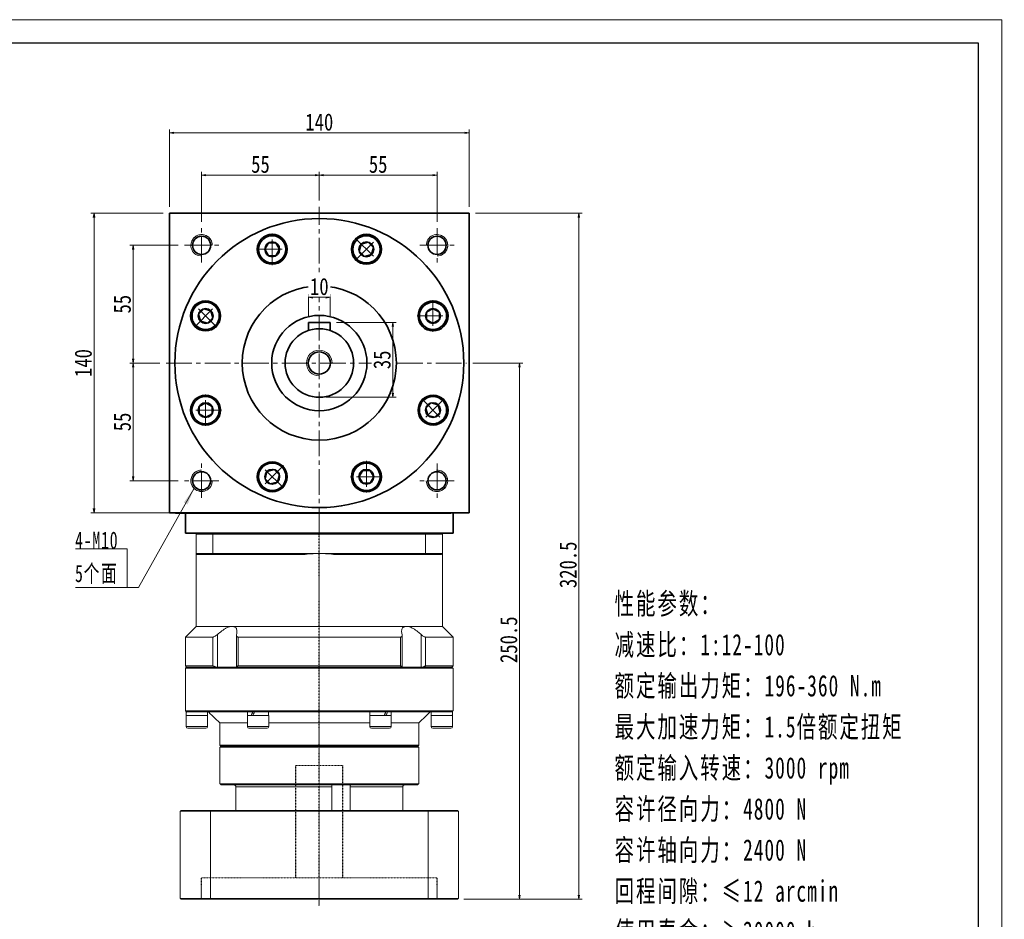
# Model space of a CAD drawing. Header units: millimetres. Extents: x 11 to 931, y 0 to 647.
# Tile 5 of 5: x 471 to 931, y 227 to 647. Entities that reach past the tile are written whole.
import ezdxf

# ---------------------------------------------------------------- set-up
doc = ezdxf.new("R2010")
doc.units = ezdxf.units.MM
doc.set_wipeout_variables(frame=1)
doc.linetypes.add('DASHED', pattern=[0.2, 0.1, -0.1])
doc.linetypes.add('点画线', pattern=[18, 12, -2, 2, -2])
for name, color, linetype, lineweight in [('EB0', 7, 'Continuous', 35), ('中心线层', 1, '点画线', 18), ('图框_外框线', 7, 'Continuous', 18), ('尺寸线层', 3, 'Continuous', 18), ('粗实线', 7, 'Continuous', 40), ('粗实线层', 7, 'Continuous', 35)]:
    doc.layers.add(name, color=color, linetype=linetype, lineweight=lineweight)
doc.styles.add('宋体', font='SimSun.ttf', dxfattribs={"width": 0.8})
doc.styles.add('标准', font='SimSun.ttf', dxfattribs={"width": 0.667})
doc.dimstyles.new('A水平标注$0', dxfattribs={"dimtxt": 3.5, "dimasz": 2, "dimexe": 1.5, "dimexo": 3, "dimgap": 1.1, "dimtad": 1, "dimtoh": 1, "dimdec": 4, "dimdsep": 46, "dimtxsty": '宋体', "dimblk": 'OPEN', "dimcen": 3, "dimclrd": 3, "dimclre": 3, "dimclrt": 6, "dimadec": 0, "dimazin": 0, "dimtm": 1e-09, "dimtfac": 1, "dimtdec": 4, "dimtix": 1, "dimtmove": 0, "dimatfit": 3, "dimldrblk": 'OPEN', "dimfxl": 0, "dimlwd": 13, "dimlwe": 13, "dimarcsym": 0})

# ---------------------------------------------------------------- blocks, each defined once
blk = doc.blocks.new('*X5')
at = {"layer": '尺寸线层', "linetype": 'Continuous'}
blk.add_hatch(color=0, dxfattribs=at).paths.add_polyline_path([(31.37, 46.34), (28.29, 38.78), (26.53, 39.77)], flags=0)
at = {"layer": '尺寸线层', "color": 0, "linetype": 'Continuous'}
blk.add_line((31.37, 46.34), (5.4, 0), dxfattribs=at)
at = {"layer": '尺寸线层', "color": 0}
for p, q in [((0, 18.1), (-24.14, 18.1)), ((0, 0), (0, 18.1)), ((0, 0), (-24.14, 0)), ((5.4, 0), (0, 0))]:
    blk.add_line(p, q, dxfattribs=at)
at = {"layer": '尺寸线层', "color": 0, "insert": (-4.05, 1.62), "char_height": 8.1, "width": 40.1721, "attachment_point": 9, "line_spacing_factor": 1.15057, "style": '标准'}
blk.add_mtext('\\T1.1;4-M10\\P5个面', dxfattribs=at)
blk = doc.blocks.new('_Open')
at = {"color": 0, "linetype": 'ByBlock', "lineweight": -2}
for p, q in [((-1, 0.17), (0, 0)), ((-1, -0.17), (0, 0)), ((0, 0), (-1, 0))]:
    blk.add_line(p, q, dxfattribs=at)
blk = doc.blocks.new('*D25')
at = {"layer": 'Defpoints', "color": 0, "transparency": 16777216}
for p in [(680.68, 594.05), (540.68, 556.52), (680.68, 556.52)]:
    blk.add_point(p, dxfattribs=at)
at = {"layer": '尺寸线层', "color": 3, "lineweight": 13, "transparency": 16777216}
for p, q in [((540.68, 559.52), (540.68, 595.55)), ((542.68, 594.05), (678.68, 594.05)), ((680.68, 559.52), (680.68, 595.55))]:
    blk.add_line(p, q, dxfattribs=at)
at = {"layer": '尺寸线层', "color": 3, "lineweight": 13, "transparency": 16777216, "xscale": 2, "yscale": 2, "zscale": 2, "rotation": 180}
blk.add_blockref('_Open', (540.68, 594.05), dxfattribs=at)
at = {"layer": '尺寸线层', "color": 3, "lineweight": 13, "transparency": 16777216, "xscale": 2, "yscale": 2, "zscale": 2}
blk.add_blockref('_Open', (680.68, 594.05), dxfattribs=at)
at = {"layer": '尺寸线层', "color": 6, "transparency": 16777216, "insert": (610.68, 599.05), "char_height": 8, "attachment_point": 5, "style": '宋体', "bg_fill": 3, "box_fill_scale": 1.1, "bg_fill_color": 256, "bg_fill_true_color": 13158600, "bg_fill_transparency": 0}
blk.add_mtext('140', dxfattribs=at)
blk = doc.blocks.new('*D26')
at = {"layer": 'Defpoints', "color": 0, "transparency": 16777216}
for p in [(555.68, 574.32), (610.68, 559.52), (555.68, 549.52)]:
    blk.add_point(p, dxfattribs=at)
at = {"layer": '尺寸线层', "color": 3, "lineweight": 13, "transparency": 16777216}
for p, q in [((555.68, 552.52), (555.68, 575.82)), ((610.68, 562.52), (610.68, 575.82)), ((608.68, 574.32), (557.68, 574.32))]:
    blk.add_line(p, q, dxfattribs=at)
at = {"layer": '尺寸线层', "color": 3, "lineweight": 13, "transparency": 16777216, "xscale": 2, "yscale": 2, "zscale": 2, "rotation": 180}
blk.add_blockref('_Open', (555.68, 574.32), dxfattribs=at)
at = {"layer": '尺寸线层', "color": 3, "lineweight": 13, "transparency": 16777216, "xscale": 2, "yscale": 2, "zscale": 2}
blk.add_blockref('_Open', (610.68, 574.32), dxfattribs=at)
at = {"layer": '尺寸线层', "color": 6, "transparency": 16777216, "insert": (583.18, 579.32), "char_height": 8, "attachment_point": 5, "style": '宋体', "bg_fill": 3, "box_fill_scale": 1.1, "bg_fill_color": 256, "bg_fill_true_color": 13158600, "bg_fill_transparency": 0}
blk.add_mtext('55', dxfattribs=at)
blk = doc.blocks.new('*D27')
at = {"layer": 'Defpoints', "color": 0, "transparency": 16777216}
for p in [(665.68, 574.32), (610.68, 559.52), (665.68, 549.52)]:
    blk.add_point(p, dxfattribs=at)
at = {"layer": '尺寸线层', "color": 3, "lineweight": 13, "transparency": 16777216}
for p, q in [((610.68, 562.52), (610.68, 575.82)), ((665.68, 552.52), (665.68, 575.82)), ((612.68, 574.32), (663.68, 574.32))]:
    blk.add_line(p, q, dxfattribs=at)
at = {"layer": '尺寸线层', "color": 3, "lineweight": 13, "transparency": 16777216, "xscale": 2, "yscale": 2, "zscale": 2, "rotation": 180}
blk.add_blockref('_Open', (610.68, 574.32), dxfattribs=at)
at = {"layer": '尺寸线层', "color": 3, "lineweight": 13, "transparency": 16777216, "xscale": 2, "yscale": 2, "zscale": 2}
blk.add_blockref('_Open', (665.68, 574.32), dxfattribs=at)
at = {"layer": '尺寸线层', "color": 6, "transparency": 16777216, "insert": (638.18, 579.32), "char_height": 8, "attachment_point": 5, "style": '宋体', "bg_fill": 3, "box_fill_scale": 1.1, "bg_fill_color": 256, "bg_fill_true_color": 13158600, "bg_fill_transparency": 0}
blk.add_mtext('55', dxfattribs=at)
blk = doc.blocks.new('*D28')
at = {"layer": 'Defpoints', "color": 0, "transparency": 16777216}
for p in [(523.65, 541.52), (547.68, 541.52), (539.11, 486.52)]:
    blk.add_point(p, dxfattribs=at)
at = {"layer": '尺寸线层', "color": 3, "lineweight": 13, "transparency": 16777216}
for p, q in [((544.68, 541.52), (522.15, 541.52)), ((523.65, 488.52), (523.65, 539.52)), ((536.11, 486.52), (522.15, 486.52))]:
    blk.add_line(p, q, dxfattribs=at)
at = {"layer": '尺寸线层', "color": 3, "lineweight": 13, "transparency": 16777216, "xscale": 2, "yscale": 2, "zscale": 2}
for p, rotation in [((523.65, 541.52), 90), ((523.65, 486.52), 270)]:
    blk.add_blockref('_Open', p, dxfattribs=dict(at, rotation=rotation))
at = {"layer": '尺寸线层', "color": 6, "transparency": 16777216, "insert": (518.65, 514.02), "char_height": 8, "attachment_point": 5, "rotation": 90, "style": '宋体', "bg_fill": 3, "box_fill_scale": 1.1, "bg_fill_color": 256, "bg_fill_true_color": 13158600, "bg_fill_transparency": 0}
blk.add_mtext('55', dxfattribs=at)
blk = doc.blocks.new('*D29')
at = {"layer": 'Defpoints', "color": 0, "transparency": 16777216}
for p in [(539.11, 486.52), (523.65, 431.52), (547.68, 431.52)]:
    blk.add_point(p, dxfattribs=at)
at = {"layer": '尺寸线层', "color": 3, "lineweight": 13, "transparency": 16777216}
for p, q in [((536.11, 486.52), (522.15, 486.52)), ((523.65, 484.52), (523.65, 433.52)), ((544.68, 431.52), (522.15, 431.52))]:
    blk.add_line(p, q, dxfattribs=at)
at = {"layer": '尺寸线层', "color": 3, "lineweight": 13, "transparency": 16777216, "xscale": 2, "yscale": 2, "zscale": 2}
for p, rotation in [((523.65, 486.52), 90), ((523.65, 431.52), 270)]:
    blk.add_blockref('_Open', p, dxfattribs=dict(at, rotation=rotation))
at = {"layer": '尺寸线层', "color": 6, "transparency": 16777216, "insert": (518.65, 459.02), "char_height": 8, "attachment_point": 5, "rotation": 90, "style": '宋体', "bg_fill": 3, "box_fill_scale": 1.1, "bg_fill_color": 256, "bg_fill_true_color": 13158600, "bg_fill_transparency": 0}
blk.add_mtext('55', dxfattribs=at)
blk = doc.blocks.new('*D30')
at = {"layer": 'Defpoints', "color": 0, "transparency": 16777216}
for p in [(540.68, 556.52), (505.41, 416.52), (543.54, 416.52)]:
    blk.add_point(p, dxfattribs=at)
at = {"layer": '尺寸线层', "color": 3, "lineweight": 13, "transparency": 16777216}
for p, q in [((537.68, 556.52), (503.91, 556.52)), ((505.41, 554.52), (505.41, 418.52)), ((540.54, 416.52), (503.91, 416.52))]:
    blk.add_line(p, q, dxfattribs=at)
at = {"layer": '尺寸线层', "color": 3, "lineweight": 13, "transparency": 16777216, "xscale": 2, "yscale": 2, "zscale": 2}
for p, rotation in [((505.41, 556.52), 90), ((505.41, 416.52), 270)]:
    blk.add_blockref('_Open', p, dxfattribs=dict(at, rotation=rotation))
at = {"layer": '尺寸线层', "color": 6, "transparency": 16777216, "insert": (500.41, 486.52), "char_height": 8, "attachment_point": 5, "rotation": 90, "style": '宋体', "bg_fill": 3, "box_fill_scale": 1.1, "bg_fill_color": 256, "bg_fill_true_color": 13158600, "bg_fill_transparency": 0}
blk.add_mtext('140', dxfattribs=at)
blk = doc.blocks.new('*X6')
at = {"layer": '中心线层', "linetype": '点画线', "lineweight": 18}
for p, q in [((0, -7.37), (0, 7.37)), ((-7.37, 0), (7.37, 0))]:
    blk.add_line(p, q, dxfattribs=at)
at = {"layer": '粗实线层'}
for p, q in [((-3.46, 0), (-1.73, 3)), ((-3.46, 0), (-1.73, -3)), ((-1.73, 3), (1.73, 3)), ((3.46, 0), (1.73, 3)), ((3.46, 0), (1.73, 3)), ((3.46, 0), (1.73, -3)), ((-1.73, -3), (1.73, -3))]:
    blk.add_line(p, q, dxfattribs=at)
blk.add_circle((0, 0), 3.46, dxfattribs=at)
for start, end in [(0, 180), (180, 360)]:
    blk.add_arc((0, 0), 6.37, start, end, dxfattribs=at)
blk = doc.blocks.new('*D9')
at = {"layer": 'Defpoints', "color": 0, "transparency": 16777216}
for p in [(615.68, 505.52), (610.68, 470.52), (645.02, 470.52)]:
    blk.add_point(p, dxfattribs=at)
at = {"layer": '尺寸线层', "color": 3, "lineweight": 13, "transparency": 16777216}
for p, q in [((618.68, 505.52), (646.52, 505.52)), ((645.02, 503.52), (645.02, 472.52)), ((613.68, 470.52), (646.52, 470.52))]:
    blk.add_line(p, q, dxfattribs=at)
at = {"layer": '尺寸线层', "color": 3, "lineweight": 13, "transparency": 16777216, "xscale": 2, "yscale": 2, "zscale": 2}
for p, rotation in [((645.02, 505.52), 90), ((645.02, 470.52), 270)]:
    blk.add_blockref('_Open', p, dxfattribs=dict(at, rotation=rotation))
at = {"layer": '尺寸线层', "color": 6, "transparency": 16777216, "insert": (640.02, 488.02), "char_height": 8, "attachment_point": 5, "rotation": 90, "style": '宋体', "bg_fill": 3, "box_fill_scale": 1.1, "bg_fill_color": 256, "bg_fill_true_color": 13158600, "bg_fill_transparency": 0}
blk.add_mtext('35', dxfattribs=at)
blk = doc.blocks.new('*D10')
at = {"layer": 'Defpoints', "color": 0, "transparency": 16777216}
for p in [(605.68, 505.52), (615.68, 505.52)]:
    blk.add_point(p, dxfattribs=at)
at = {"layer": '尺寸线层', "color": 3, "lineweight": 13, "transparency": 16777216}
for p, q in [((605.68, 508.52), (605.68, 518.72)), ((613.68, 517.22), (607.68, 517.22)), ((615.68, 508.52), (615.68, 518.72))]:
    blk.add_line(p, q, dxfattribs=at)
at = {"layer": '尺寸线层', "color": 3, "lineweight": 13, "transparency": 16777216, "xscale": 2, "yscale": 2, "zscale": 2, "rotation": 180}
blk.add_blockref('_Open', (605.68, 517.22), dxfattribs=at)
at = {"layer": '尺寸线层', "color": 3, "lineweight": 13, "transparency": 16777216, "xscale": 2, "yscale": 2, "zscale": 2}
blk.add_blockref('_Open', (615.68, 517.22), dxfattribs=at)
at = {"layer": '尺寸线层', "color": 6, "transparency": 16777216, "insert": (610.68, 522.22), "char_height": 8, "attachment_point": 5, "style": '宋体', "bg_fill": 3, "box_fill_scale": 1.1, "bg_fill_color": 256, "bg_fill_true_color": 13158600, "bg_fill_transparency": 0}
blk.add_mtext('10', dxfattribs=at)
at = {"layer": 'Defpoints', "color": 0, "transparency": 16777216}
blk.add_point((605.68, 517.22), dxfattribs=at)
blk = doc.blocks.new('*D14')
at = {"layer": 'Defpoints', "color": 0, "transparency": 16777216}
for p in [(680.68, 556.52), (675.28, 236.02), (731.97, 236.02)]:
    blk.add_point(p, dxfattribs=at)
at = {"layer": '尺寸线层', "color": 3, "lineweight": 13, "transparency": 16777216}
for p, q in [((683.68, 556.52), (733.47, 556.52)), ((731.97, 554.52), (731.97, 238.02)), ((678.28, 236.02), (733.47, 236.02))]:
    blk.add_line(p, q, dxfattribs=at)
at = {"layer": '尺寸线层', "color": 3, "lineweight": 13, "transparency": 16777216, "xscale": 2, "yscale": 2, "zscale": 2}
for p, rotation in [((731.97, 556.52), 90), ((731.97, 236.02), 270)]:
    blk.add_blockref('_Open', p, dxfattribs=dict(at, rotation=rotation))
at = {"layer": '尺寸线层', "color": 6, "transparency": 16777216, "insert": (726.97, 392.27), "char_height": 8, "attachment_point": 5, "rotation": 90, "style": '宋体', "bg_fill": 3, "box_fill_scale": 1.1, "bg_fill_color": 256, "bg_fill_true_color": 13158600, "bg_fill_transparency": 0}
blk.add_mtext('320.5', dxfattribs=at)
blk = doc.blocks.new('*D15')
at = {"layer": 'Defpoints', "color": 0, "transparency": 16777216}
for p in [(679.43, 486.52), (675.28, 236.02), (704.21, 236.02)]:
    blk.add_point(p, dxfattribs=at)
at = {"layer": '尺寸线层', "color": 3, "lineweight": 13, "transparency": 16777216}
for p, q in [((682.43, 486.52), (705.71, 486.52)), ((704.21, 484.52), (704.21, 238.02)), ((678.28, 236.02), (705.71, 236.02))]:
    blk.add_line(p, q, dxfattribs=at)
at = {"layer": '尺寸线层', "color": 3, "lineweight": 13, "transparency": 16777216, "xscale": 2, "yscale": 2, "zscale": 2}
for p, rotation in [((704.21, 486.52), 90), ((704.21, 236.02), 270)]:
    blk.add_blockref('_Open', p, dxfattribs=dict(at, rotation=rotation))
at = {"layer": '尺寸线层', "color": 6, "transparency": 16777216, "insert": (699.21, 357.27), "char_height": 8, "attachment_point": 5, "rotation": 90, "style": '宋体', "bg_fill": 3, "box_fill_scale": 1.1, "bg_fill_color": 256, "bg_fill_true_color": 13158600, "bg_fill_transparency": 0}
blk.add_mtext('250.5', dxfattribs=at)

msp = doc.modelspace()

# ---------------------------------------------------------------- linework, layer by layer
at = {"color": 7, "linetype": 'Continuous', "lineweight": 15}
for p, q in [((553.1769, 406.52281), (560.98032, 406.52281)), ((553.1769, 406.52281), (553.1769, 397.52281)), ((560.98032, 406.52281), (660.37348, 406.52281)), ((560.98032, 397.52281), (560.98032, 406.52281)), ((660.37348, 406.52281), (660.37348, 397.52281)), ((660.37348, 406.52281), (668.1769, 406.52281)), ((668.1769, 397.52281), (668.1769, 406.52281)), ((560.98032, 397.52281), (553.1769, 397.52281)), ((553.6769, 397.02281), (561.1668, 397.02281)), ((610.6769, 397.52281), (560.98032, 397.52281)), ((561.1668, 397.02281), (603.11052, 397.02281)), ((660.37348, 397.52281), (610.6769, 397.52281)), ((618.24327, 397.02281), (660.187, 397.02281)), ((660.187, 397.02281), (667.6769, 397.02281)), ((668.1769, 397.52281), (660.37348, 397.52281)), ((570.01826, 363.52281), (553.1769, 363.52281)), ((651.33554, 363.52281), (570.01826, 363.52281)), ((668.1769, 363.52281), (651.33554, 363.52281)), ((563.03166, 344.52281), (563.03166, 359.67019)), ((658.32213, 359.67019), (658.32213, 344.52281)), ((560.99289, 358.52281), (548.1769, 358.52281)), ((560.99289, 358.52281), (560.99289, 345.02281)), ((648.59457, 358.52281), (572.75923, 358.52281)), ((572.75923, 345.02281), (572.75923, 358.52281)), ((648.59457, 358.52281), (648.59457, 345.02281)), ((660.3609, 345.02281), (660.3609, 358.52281)), ((560.99289, 345.02281), (548.1769, 345.02281)), ((548.1769, 344.02281), (610.6769, 344.02281)), ((610.6769, 344.52281), (548.6769, 344.52281)), ((548.6769, 344.52281), (562.21427, 344.52281)), ((572.00684, 344.52281), (649.34696, 344.52281)), ((648.59457, 345.02281), (572.75923, 345.02281)), ((672.6769, 344.52281), (610.6769, 344.52281)), ((659.13953, 344.52281), (672.6769, 344.52281)), ((548.4869, 323.52281), (548.6769, 323.52281)), ((548.69298, 323.52281), (548.57404, 323.52281)), ((548.69298, 323.52281), (578.46215, 323.52281)), ((579.5819, 323.52281), (578.46215, 323.52281)), ((579.5819, 323.52281), (579.6769, 323.52281)), ((579.64704, 323.52281), (580.3819, 323.52281)), ((580.90772, 323.52281), (580.42547, 323.52281)), ((580.90772, 323.52281), (640.44608, 323.52281)), ((641.7719, 323.52281), (640.44608, 323.52281)), ((641.70675, 323.52281), (642.52833, 323.52281)), ((642.52833, 323.52281), (642.47346, 323.52281)), ((642.89164, 323.52281), (642.52833, 323.52281)), ((642.89164, 323.52281), (672.66082, 323.52281)), ((672.8669, 323.52281), (672.6769, 323.52281)), ((672.77976, 323.52281), (672.6769, 323.52281)), ((553.4269, 321.92281), (548.4269, 321.92281)), ((558.4269, 321.92281), (553.4269, 321.92281)), ((577.0519, 318.52281), (564.1769, 318.52281)), ((586.38202, 321.92281), (577.0519, 321.92281)), ((587.0519, 321.92281), (586.38202, 321.92281)), ((634.3019, 318.52281), (587.0519, 318.52281)), ((644.3019, 321.92281), (634.3019, 321.92281)), ((657.1769, 318.52281), (644.3019, 318.52281)), ((672.9269, 321.92281), (662.9269, 321.92281)), ((553.4269, 316.67281), (548.4269, 316.67281)), ((549.1769, 315.92281), (553.4269, 315.92281)), ((558.4269, 316.67281), (553.4269, 316.67281)), ((553.4269, 315.92281), (557.6769, 315.92281)), ((586.38202, 316.67281), (577.0519, 316.67281)), ((577.8019, 315.92281), (585.73251, 315.92281)), ((585.73251, 315.92281), (586.3019, 315.92281)), ((587.0519, 316.67281), (586.38202, 316.67281)), ((644.3019, 316.67281), (634.3019, 316.67281)), ((635.0519, 315.92281), (643.5519, 315.92281)), ((672.9269, 316.67281), (662.9269, 316.67281)), ((663.6769, 315.92281), (672.1769, 315.92281)), ((657.1769, 308.02281), (564.1769, 308.02281)), ((564.1769, 307.02281), (610.6769, 307.02281)), ((564.6769, 307.52281), (656.6769, 307.52281)), ((610.6769, 307.52281), (564.6769, 307.52281)), ((656.6769, 307.52281), (610.6769, 307.52281)), ((610.6769, 307.02281), (657.1769, 307.02281)), ((657.1769, 290.02281), (564.1769, 290.02281)), ((564.6769, 289.52281), (656.6769, 289.52281)), ((571.67613, 288.52281), (616.50533, 288.52281)), ((571.67613, 277.52281), (571.67613, 288.52281)), ((616.50533, 288.52281), (616.50533, 277.52281)), ((625.03675, 277.52281), (625.03675, 288.52281)), ((625.03675, 288.52281), (649.67766, 288.52281)), ((649.67766, 288.52281), (649.67766, 277.52281)), ((545.6769, 277.12281), (559.87089, 277.12281)), ((545.6769, 277.12281), (545.6769, 236.42281)), ((560.00886, 277.52281), (546.0769, 277.52281)), ((559.87089, 277.12281), (559.87089, 236.42281)), ((559.87089, 277.12281), (661.4829, 277.12281)), ((661.34493, 277.52281), (560.00886, 277.52281)), ((661.4829, 277.12281), (661.4829, 236.42281)), ((559.87089, 236.42281), (545.6769, 236.42281)), ((546.0769, 236.02281), (560.00886, 236.02281)), ((661.4829, 236.42281), (559.87089, 236.42281)), ((560.00886, 236.02281), (661.34493, 236.02281))]:
    msp.add_line(p, q, dxfattribs=at)
at = {"color": 1, "linetype": 'DASHED'}
msp.add_line((610.6769, 233.1589), (610.6769, 407.02281), dxfattribs=at)
at = {"color": 6, "linetype": 'DASHED', "lineweight": 15}
for p, q in [((599.6769, 298.52281), (621.6769, 298.52281)), ((555.6769, 246.02281), (665.6769, 246.02281))]:
    msp.add_line(p, q, dxfattribs=at)
at = {"color": 6, "linetype": 'DASHED'}
for p, q in [((599.6769, 246.02281), (599.6769, 298.52281)), ((621.6769, 246.02281), (621.6769, 298.52281)), ((555.6769, 236.02281), (555.6769, 246.02281)), ((665.6769, 236.02281), (665.6769, 246.02281))]:
    msp.add_line(p, q, dxfattribs=at)
at = {"color": 7, "linetype": 'Continuous', "lineweight": 0}
for centre, start, end in [((555.6769, 541.52281), 0, 195), ((665.6769, 541.52281), 270, 105), ((555.6769, 431.52281), 90, 285), ((665.6769, 431.52281), 180, 15)]:
    msp.add_arc(centre, 5, start, end, dxfattribs=at)
at = {"color": 7, "linetype": 'Continuous', "lineweight": 15}
for centre, radius, start, end in [((610.6769, 340.02281), 57.5, 90, 97.5614297), ((610.6769, 340.02281), 57.5, 82.4385703, 90), ((549.1769, 316.67281), 0.75, 180, 270), ((557.6769, 316.67281), 0.75, 270, 0), ((577.8019, 316.67281), 0.75, 180, 270), ((586.3019, 316.67281), 0.75, 270, 0), ((635.0519, 316.67281), 0.75, 180, 270), ((643.5519, 316.67281), 0.75, 270, 0), ((663.6769, 316.67281), 0.75, 180, 270), ((672.1769, 316.67281), 0.75, 270, 0)]:
    msp.add_arc(centre, radius, start, end, dxfattribs=at)
at = {"color": 7, "linetype": 'Continuous', "lineweight": 15, "extrusion": (0, 0, -1)}
for centre, major_axis, ratio, start_param, end_param in [((553.4269, 321.92281), (0, 8.55633), 0.577350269, 4.71238898, 4.900492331), ((553.4269, 323.52281), (0, 8.55633), 0.577350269, 4.618754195, 4.71238898), ((582.0519, 323.52281), (4.54557, 8.49348), 0.227735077, 4.403003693, 4.591107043), ((582.0519, 321.92281), (4.54557, 8.49348), 0.227735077, 4.591107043, 4.779210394), ((582.0519, 323.52281), (3.07332, 5.74255), 0.227735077, 4.466025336, 4.591107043), ((639.3019, 323.52281), (4.54557, 8.49348), 0.227735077, 1.44951439, 1.63761774), ((639.3019, 321.92281), (3.07332, 5.74255), 0.227735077, 1.32443269, 1.44951439), ((639.3019, 321.92281), (4.54557, 8.49348), 0.227735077, 1.261411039, 1.44951439), ((667.9269, 323.52281), (0, 8.55633), 0.577350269, 1.570796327, 1.758899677), ((667.9269, 321.92281), (0, 8.55633), 0.577350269, 1.477161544, 1.570796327)]:
    msp.add_ellipse(centre, major_axis=major_axis, ratio=ratio, start_param=start_param, end_param=end_param, dxfattribs=at)
at = {"color": 7, "linetype": 'Continuous', "lineweight": 15}
for points in [[(553.1769, 406.52281), (553.6769, 407.02281)], [(560.98032, 406.52281), (561.1668, 407.02281)], [(660.37348, 406.52281), (660.187, 407.02281)], [(667.6769, 407.02281), (668.1769, 406.52281)], [(553.1769, 363.52281), (553.1769, 397.52281)], [(553.1769, 397.52281), (553.6769, 397.02281)], [(560.98032, 397.52281), (561.1668, 397.02281)], [(660.37348, 397.52281), (660.187, 397.02281)], [(667.6769, 397.02281), (668.1769, 397.52281)], [(668.1769, 397.52281), (668.1769, 363.52281)], [(548.1769, 358.52281), (553.1769, 363.52281)], [(571.97259, 344.52281), (571.97259, 359.29272)], [(649.3812, 359.29302), (649.3812, 344.52281)], [(548.1769, 345.02281), (548.1769, 358.52281)], [(548.6769, 344.52281), (548.1769, 345.02281)], [(548.1769, 344.02281), (548.6769, 344.52281)], [(548.1769, 324.02281), (548.1769, 344.02281)], [(548.6769, 323.52281), (548.1769, 324.02281)], [(558.3669, 323.52281), (558.3669, 321.92281)], [(564.1769, 318.52281), (558.9269, 323.52281)], [(577.1119, 321.92281), (577.1119, 323.52281)], [(586.9919, 323.52281), (586.9919, 321.92281)], [(634.3619, 321.92281), (634.3619, 323.52281)], [(644.2419, 323.52281), (644.2419, 321.92281)], [(662.4269, 323.52281), (657.1769, 318.52281)], [(662.9869, 321.92281), (662.9869, 323.52281)], [(548.4269, 316.67281), (548.4269, 321.92281)], [(558.4269, 321.92281), (558.4269, 316.67281)], [(564.1769, 308.02281), (564.1769, 318.52281)], [(577.0519, 316.67281), (577.0519, 321.92281)], [(587.0519, 321.92281), (587.0519, 316.67281)], [(634.3019, 316.67281), (634.3019, 321.92281)], [(644.3019, 321.92281), (644.3019, 316.67281)], [(657.1769, 318.52281), (657.1769, 308.02281)], [(662.9269, 316.67281), (662.9269, 321.92281)], [(672.9269, 321.92281), (672.9269, 316.67281)], [(564.6769, 307.52281), (564.1769, 308.02281)], [(564.1769, 307.02281), (564.6769, 307.52281)], [(564.1769, 290.02281), (564.1769, 307.02281)], [(657.1769, 308.02281), (656.6769, 307.52281)], [(656.6769, 307.52281), (657.1769, 307.02281)], [(657.1769, 307.02281), (657.1769, 290.02281)], [(564.6769, 289.52281), (564.1769, 290.02281)], [(657.1769, 290.02281), (656.6769, 289.52281)], [(545.6769, 277.12281), (546.0769, 277.52281)], [(559.87089, 277.12281), (560.00886, 277.52281)], [(661.4829, 277.12281), (661.34493, 277.52281)], [(545.6769, 236.42281), (546.0769, 236.02281)], [(560.00886, 236.02281), (559.87089, 236.42281)], [(661.34493, 236.02281), (661.4829, 236.42281)]]:
    msp.add_open_spline(points, degree=1, dxfattribs=at)
for points, knots in [([(570.01826, 363.52281), (569.61673, 363.48445), (568.78559, 363.40505), (567.45335, 362.85102), (566.22813, 362.16282), (564.74005, 361.16104), (563.72063, 360.27143), (563.03166, 359.67019)], [0, 0, 0, 0, 1.493533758, 3.091577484, 4.322036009, 5.554470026, 8.123989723, 8.123989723, 8.123989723, 8.123989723]), ([(572.02362, 359.67019), (572.0751, 359.90344), (572.17847, 360.37182), (572.23331, 361.09134), (572.17751, 361.81957), (571.9657, 362.45599), (571.62138, 362.94634), (571.20297, 363.26861), (570.69439, 363.46432), (570.28852, 363.52028), (570.05035, 363.52251), (570.01826, 363.52281)], [0, 0, 0, 0, 0.626246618, 1.257495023, 2.032414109, 2.823629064, 3.42820033, 4.048095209, 4.555440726, 5.077036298, 5.158257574, 5.158257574, 5.158257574, 5.158257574]), ([(651.33554, 363.52281), (651.15473, 363.51366), (650.78852, 363.4951), (650.31959, 363.34478), (649.91815, 363.10556), (649.54762, 362.72271), (649.26447, 362.16573), (649.12531, 361.4197), (649.13721, 360.58201), (649.26552, 359.97569), (649.33018, 359.67019)], [0, 0, 0, 0, 0.468845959, 0.949596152, 1.451964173, 1.965089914, 2.734777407, 3.526210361, 4.335728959, 5.157885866, 5.157885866, 5.157885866, 5.157885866]), ([(658.32213, 359.67019), (657.79548, 360.13512), (656.94395, 360.88685), (655.65386, 361.81912), (654.33968, 362.6362), (652.86474, 363.31186), (651.81031, 363.5184), (651.368, 363.52251), (651.33554, 363.52281)], [0, 0, 0, 0, 1.982297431, 3.205120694, 4.453658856, 6.379550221, 7.997496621, 8.125663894, 8.125663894, 8.125663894, 8.125663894]), ([(563.03166, 359.67019), (562.77301, 359.44867), (562.3462, 359.08315), (561.71941, 358.71978), (561.28348, 358.54814), (561.07871, 358.53029), (560.99289, 358.52281)], [0, 0, 0, 0, 0.923658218, 1.524159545, 2.020218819, 2.378137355, 2.378137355, 2.378137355, 2.378137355]), ([(572.75923, 358.52281), (572.69098, 358.52612), (572.55213, 358.53286), (572.37942, 358.5861), (572.23594, 358.6674), (572.11256, 358.78694), (572.01977, 358.95173), (571.97107, 359.16536), (571.96871, 359.40616), (572.00521, 359.58166), (572.02362, 359.67019)], [0, 0, 0, 0, 0.165195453, 0.336098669, 0.501143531, 0.67031152, 0.899665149, 1.135559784, 1.381616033, 1.632058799, 1.632058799, 1.632058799, 1.632058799]), ([(649.33018, 359.67019), (649.35194, 359.55998), (649.39608, 359.33642), (649.37013, 359.06924), (649.29123, 358.86354), (649.18654, 358.72517), (649.04877, 358.62185), (648.90199, 358.56117), (648.74817, 358.52833), (648.64608, 358.52466), (648.59457, 358.52281)], [0, 0, 0, 0, 0.312581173, 0.634124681, 0.837734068, 1.046108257, 1.214079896, 1.386575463, 1.508153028, 1.631948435, 1.631948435, 1.631948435, 1.631948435]), ([(660.3609, 358.52281), (660.24023, 358.5368), (659.99942, 358.56471), (659.49322, 358.79223), (658.90965, 359.15968), (658.52225, 359.4963), (658.32213, 359.67019)], [0, 0, 0, 0, 0.48914015, 0.976123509, 1.653805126, 2.377879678, 2.377879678, 2.377879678, 2.377879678]), ([(560.99289, 345.02281), (561.11344, 345.00865), (561.35399, 344.98039), (561.7926, 344.78668), (562.07738, 344.60847), (562.21427, 344.52281)], [0, 0, 0, 0, 0.457440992, 0.912864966, 1.334419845, 1.334419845, 1.334419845, 1.334419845]), ([(572.00684, 344.52281), (572.0552, 344.63359), (572.14412, 344.83726), (572.43044, 344.99859), (572.66355, 345.01577), (572.75923, 345.02281)], [0, 0, 0, 0, 0.4023771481, 0.7397651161, 0.974629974, 0.974629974, 0.974629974, 0.974629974]), ([(648.59457, 345.02281), (648.7284, 345.00865), (648.99546, 344.98039), (649.24074, 344.78668), (649.31247, 344.60847), (649.34696, 344.52281)], [0, 0, 0, 0, 0.33430891, 0.6671437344, 0.9752262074, 0.9752262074, 0.9752262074, 0.9752262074]), ([(659.13953, 344.52281), (659.3195, 344.63359), (659.65038, 344.83726), (660.07851, 344.99859), (660.27873, 345.01577), (660.3609, 345.02281)], [0, 0, 0, 0, 0.551089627, 1.013171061, 1.334838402, 1.334838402, 1.334838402, 1.334838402]), ([(571.67613, 288.52281), (571.6659, 288.6329), (571.64543, 288.85304), (571.48586, 289.14793), (571.24664, 289.37586), (570.96916, 289.5036), (570.77865, 289.51723), (570.70067, 289.52281)], [0, 0, 0, 0, 0.324175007, 0.648284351, 0.979229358, 1.316860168, 1.550819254, 1.550819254, 1.550819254, 1.550819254]), ([(616.47531, 289.39929), (616.47484, 289.39182), (616.47186, 289.34473), (616.48451, 289.16155), (616.50068, 288.86854), (616.50378, 288.63807), (616.50533, 288.52281)], [0, 0, 0, 0, 0.0513915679, 0.3237471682, 0.6004135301, 0.8771995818, 0.8771995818, 0.8771995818, 0.8771995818]), ([(625.03675, 288.52281), (625.04337, 288.6329), (625.05663, 288.85304), (625.15596, 289.14793), (625.2924, 289.37586), (625.43407, 289.5036), (625.51659, 289.51723), (625.55037, 289.52281)], [0, 0, 0, 0, 0.251379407, 0.502707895, 0.759337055, 1.021150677, 1.202572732, 1.202572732, 1.202572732, 1.202572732]), ([(650.65312, 289.52281), (650.63623, 289.52253), (650.51091, 289.52046), (650.27868, 289.46713), (649.99802, 289.29188), (649.78912, 289.02847), (649.68957, 288.75462), (649.68069, 288.58181), (649.67766, 288.52281)], [0, 0, 0, 0, 0.05070556, 0.376081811, 0.704498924, 1.040598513, 1.377079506, 1.551483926, 1.551483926, 1.551483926, 1.551483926])]:
    msp.add_open_spline(points, degree=3, knots=knots, dxfattribs=at)
at = {"layer": 'EB0'}
for q in [(553.1769, 407.02281), (665.6769, 407.02281)]:
    msp.add_line((668.1769, 407.02281), q, dxfattribs=at)
at = {"layer": '中心线层'}
for p, q in [((610.6769, 407.02281), (610.6769, 559.52281)), ((555.6769, 533.52281), (555.6769, 549.52281)), ((665.6769, 549.52281), (665.6769, 533.52281)), ((547.6769, 541.52281), (563.6769, 541.52281)), ((657.6769, 541.52281), (673.6769, 541.52281)), ((539.1109, 486.52281), (679.4269, 486.52281)), ((555.6769, 423.52281), (555.6769, 439.52281)), ((665.6769, 439.52281), (665.6769, 423.52281)), ((563.6769, 431.52281), (547.6769, 431.52281)), ((673.6769, 431.52281), (657.6769, 431.52281))]:
    msp.add_line(p, q, dxfattribs=at)
at = {"layer": '粗实线', "color": 0, "lineweight": 40}
msp.add_line((543.5449, 416.52281), (672.1769, 416.52281), dxfattribs=at)
at = {"layer": '粗实线层'}
for p, q in [((540.6769, 416.52281), (540.6769, 556.52281)), ((540.6769, 556.52281), (680.6769, 556.52281)), ((680.6769, 416.52281), (680.6769, 556.52281)), ((615.6769, 505.52281), (605.6769, 505.52281)), ((605.6769, 505.52281), (605.6769, 501.7215)), ((615.6769, 505.52281), (615.6769, 501.7215)), ((548.1769, 407.02281), (548.1769, 416.52281)), ((673.1769, 407.02281), (673.1769, 416.52281)), ((561.90959, 407.02281), (548.1769, 407.02281)), ((673.1769, 407.02281), (659.4442, 407.02281))]:
    msp.add_line(p, q, dxfattribs=at)
msp.add_lwpolyline([(680.6769, 416.52281), (540.6769, 416.52281)], dxfattribs=at)
for centre, radius in [((555.6769, 541.52281), 4.25), ((588.66359, 539.66765), 7), ((632.69021, 539.66765), 7), ((665.6769, 541.52281), 4.25), ((610.6769, 486.52281), 36), ((557.53206, 508.53613), 7), ((663.82173, 508.53613), 7), ((610.6769, 486.52281), 22.25), ((610.6769, 486.52281), 16), ((557.53206, 464.5095), 7), ((663.82173, 464.5095), 7), ((588.66359, 433.37798), 7), ((632.69021, 433.37798), 7), ((555.6769, 431.52281), 4.25), ((665.6769, 431.52281), 4.25)]:
    msp.add_circle(centre, radius, dxfattribs=at)
at = {"layer": '粗实线层', "lineweight": 18}
for centre, start, end in [((555.6769, 541.52281), 0, 271.9231652), ((665.6769, 541.52281), 270, 181.9231652), ((555.6769, 431.52281), 90, 1.9231652), ((665.6769, 431.52281), 180, 91.9231652)]:
    msp.add_arc(centre, 5, start, end, dxfattribs=at)

# ---------------------------------------------------------------- block references
at = {"layer": '尺寸线层'}
msp.add_blockref('*X5', (520.83212, 381.68997), dxfattribs=at)

# ---------------------------------------------------------------- texts
at = {"layer": '尺寸线层', "insert": (748.65025, 379.16308), "char_height": 10, "width": 183.3326623, "attachment_point": 1, "line_spacing_factor": 1.15057, "style": '标准'}
msp.add_mtext('{\\T1.1;性能参数：\\P减速比：1:12-100\\P额定输出力矩：196-360 N.m\\P最大加速力矩：1.5倍额定扭矩\\P额定输入转速：3000 rpm\\P容许径向力：4800 N\\P容许轴向力：2400 N\\P回程间隙：≤12 arcmin\\P使用寿命：＞20000 h\\P使用温度：-10℃~80℃}', dxfattribs=at)

# ---------------------------------------------------------------- next in the draw order: dimensions: what is measured, and where the dimension line sits
at = {"layer": '尺寸线层'}
dim = msp.add_linear_dim(base=(680.6769, 594.05132), p1=(540.6769, 556.52281), p2=(680.6769, 556.52281), dimstyle='A水平标注$0', override={"dimtxt": 8, "dimgap": 1, "dimblk": 'Open', "dimtfill": 1, "dimtfillclr": 256}, dxfattribs=at)
dim.commit()
dim.dimension.update_dxf_attribs({"geometry": '*D25', "text_midpoint": (610.6769, 594.05132), "dimtype": 160})
dim = msp.add_linear_dim(base=(523.64517, 541.52281), p1=(539.1109, 486.52281), p2=(547.6769, 541.52281), angle=90, dimstyle='A水平标注$0', override={"dimtxt": 8, "dimgap": 1, "dimblk": 'Open', "dimtfill": 1, "dimtfillclr": 256}, dxfattribs=at)
dim.commit()
dim.dimension.update_dxf_attribs({"geometry": '*D28', "text_midpoint": (523.64517, 514.02281), "dimtype": 160})

# ---------------------------------------------------------------- next in the draw order: wipeouts: each hides what was drawn before it
msp.add_wipeout([(595.0376, 539.64589), (594.95693, 540.65604), (594.95693, 540.65604), (594.42683, 542.36656), (593.44125, 543.86172), (592.0782, 545.02317), (590.44557, 545.75897), (588.6726, 546.01089), (588.6726, 546.01089), (586.89963, 545.75897), (585.267, 545.02317), (583.90395, 543.86172), (582.91837, 542.36656), (582.38827, 540.65604), (582.38827, 540.65604), (582.3076, 539.64589), (582.3076, 539.64589), (582.52448, 537.9985), (583.16035, 536.46339), (584.17187, 535.14515), (585.4901, 534.13364), (587.02522, 533.49777), (588.6726, 533.28089), (588.6726, 533.28089), (590.63949, 533.59241), (592.41385, 534.49649), (593.82199, 535.90463), (594.72607, 537.67899)]).dxf.layer = '粗实线层'

# ---------------------------------------------------------------- next in the draw order: block references
at = {"layer": '粗实线层'}
msp.add_blockref('*X6', (588.6726, 539.64589), dxfattribs=at)

# ---------------------------------------------------------------- next in the draw order: dimensions: what is measured, and where the dimension line sits
at = {"layer": '尺寸线层'}
dim = msp.add_linear_dim(base=(555.6769, 574.31704), p1=(610.6769, 559.52281), p2=(555.6769, 549.52281), dimstyle='A水平标注$0', override={"dimtxt": 8, "dimgap": 1, "dimblk": 'Open', "dimtfill": 1, "dimtfillclr": 256}, dxfattribs=at)
dim.commit()
dim.dimension.update_dxf_attribs({"geometry": '*D26', "text_midpoint": (583.1769, 574.31704), "dimtype": 160})
dim = msp.add_linear_dim(base=(523.64517, 431.52281), p1=(539.1109, 486.52281), p2=(547.6769, 431.52281), angle=270, dimstyle='A水平标注$0', override={"dimtxt": 8, "dimgap": 1, "dimblk": 'Open', "dimtfill": 1, "dimtfillclr": 256}, dxfattribs=at)
dim.commit()
dim.dimension.update_dxf_attribs({"geometry": '*D29', "text_midpoint": (523.64517, 459.02281), "dimtype": 160})

# ---------------------------------------------------------------- next in the draw order: dimensions: what is measured, and where the dimension line sits
dim = msp.add_linear_dim(base=(665.6769, 574.31704), p1=(610.6769, 559.52281), p2=(665.6769, 549.52281), dimstyle='A水平标注$0', override={"dimtxt": 8, "dimgap": 1, "dimblk": 'Open', "dimtfill": 1, "dimtfillclr": 256}, dxfattribs=at)
dim.commit()
dim.dimension.update_dxf_attribs({"geometry": '*D27', "text_midpoint": (638.1769, 574.31704), "dimtype": 160})
dim = msp.add_linear_dim(base=(505.41035, 416.52281), p1=(540.6769, 556.52281), p2=(543.5449, 416.52281), angle=270, dimstyle='A水平标注$0', override={"dimtxt": 8, "dimgap": 1, "dimblk": 'Open', "dimtfill": 1, "dimtfillclr": 256}, dxfattribs=at)
dim.commit()
dim.dimension.update_dxf_attribs({"geometry": '*D30', "text_midpoint": (505.41035, 486.52281), "dimtype": 160})

# ---------------------------------------------------------------- next in the draw order: linework, layer by layer
at = {"layer": '粗实线', "color": 0, "lineweight": 40}
msp.add_line((543.5449, 416.52281), (672.1769, 416.52281), dxfattribs=at)
at = {"layer": '粗实线层'}
msp.add_circle((610.6769, 486.52281), 67.5, dxfattribs=at)

# ---------------------------------------------------------------- next in the draw order: dimensions: what is measured, and where the dimension line sits
at = {"layer": '尺寸线层'}
dim = msp.add_linear_dim(base=(645.01597, 470.52281), p1=(615.6769, 505.52281), p2=(610.6769, 470.52281), angle=270, dimstyle='A水平标注$0', override={"dimtxt": 8, "dimgap": 1, "dimblk": 'Open', "dimtfill": 1, "dimtfillclr": 256}, dxfattribs=at)
dim.commit()
dim.dimension.update_dxf_attribs({"geometry": '*D9', "text_midpoint": (645.01597, 488.02281), "dimtype": 160})

# ---------------------------------------------------------------- next in the draw order: wipeouts: each hides what was drawn before it
for points in [[(637.18193, 535.14515), (637.83917, 535.91648), (637.83917, 535.91648), (638.67385, 537.50083), (639.03418, 539.25499), (638.89163, 541.04008), (638.25748, 542.71481), (637.18193, 544.14662), (637.18193, 544.14662), (635.75012, 545.22217), (634.07539, 545.85632), (632.29029, 545.99887), (630.53614, 545.63855), (628.95179, 544.80386), (628.95179, 544.80386), (628.18046, 544.14662), (628.18046, 544.14662), (627.16894, 542.82839), (626.53308, 541.29327), (626.31619, 539.64589), (626.53308, 537.9985), (627.16894, 536.46339), (628.18046, 535.14515), (628.18046, 535.14515), (629.79155, 533.97463), (631.68549, 533.35925), (633.6769, 533.35925), (635.57084, 533.97463)], [(562.05456, 513.02785), (561.28323, 513.68509), (561.28323, 513.68509), (559.69888, 514.51977), (557.94473, 514.8801), (556.15963, 514.73754), (554.4849, 514.10339), (553.05309, 513.02785), (553.05309, 513.02785), (551.97754, 511.59604), (551.34339, 509.9213), (551.20084, 508.13621), (551.56116, 506.38206), (552.39585, 504.7977), (552.39585, 504.7977), (553.05309, 504.02638), (553.05309, 504.02638), (554.37132, 503.01486), (555.90644, 502.37899), (557.55382, 502.16211), (559.20121, 502.37899), (560.73632, 503.01486), (562.05456, 504.02638), (562.05456, 504.02638), (563.22508, 505.63746), (563.84046, 507.53141), (563.84046, 509.52282), (563.22508, 511.41676)], [(663.79997, 502.16211), (664.81012, 502.24278), (664.81012, 502.24278), (666.52064, 502.77288), (668.0158, 503.75846), (669.17725, 505.12152), (669.91306, 506.75414), (670.16497, 508.52711), (670.16497, 508.52711), (669.91306, 510.30008), (669.17725, 511.93271), (668.0158, 513.29576), (666.52064, 514.28134), (664.81012, 514.81144), (664.81012, 514.81144), (663.79997, 514.89211), (663.79997, 514.89211), (662.15259, 514.67523), (660.61747, 514.03936), (659.29924, 513.02785), (658.28772, 511.70961), (657.65185, 510.17449), (657.43497, 508.52711), (657.43497, 508.52711), (657.7465, 506.56022), (658.65058, 504.78586), (660.05872, 503.37772), (661.83308, 502.47364)], [(557.55382, 470.88352), (556.54367, 470.80285), (556.54367, 470.80285), (554.83316, 470.27275), (553.33799, 469.28717), (552.17654, 467.92411), (551.44074, 466.29149), (551.18882, 464.51852), (551.18882, 464.51852), (551.44074, 462.74555), (552.17654, 461.11292), (553.33799, 459.74987), (554.83316, 458.76428), (556.54367, 458.23419), (556.54367, 458.23419), (557.55382, 458.15352), (557.55382, 458.15352), (559.20121, 458.3704), (560.73632, 459.00627), (562.05456, 460.01778), (563.06608, 461.33602), (563.70194, 462.87113), (563.91882, 464.51852), (563.91882, 464.51852), (563.6073, 466.48541), (562.70322, 468.25977), (561.29508, 469.66791), (559.52072, 470.57199)], [(659.29924, 460.01778), (660.07056, 459.36054), (660.07056, 459.36054), (661.65492, 458.52586), (663.40907, 458.16553), (665.19416, 458.30809), (666.8689, 458.94223), (668.30071, 460.01778), (668.30071, 460.01778), (669.37625, 461.44959), (670.0104, 463.12433), (670.15296, 464.90942), (669.79263, 466.66357), (668.95795, 468.24793), (668.95795, 468.24793), (668.30071, 469.01925), (668.30071, 469.01925), (666.98247, 470.03077), (665.44735, 470.66663), (663.79997, 470.88352), (662.15259, 470.66663), (660.61747, 470.03077), (659.29924, 469.01925), (659.29924, 469.01925), (658.12871, 467.40817), (657.51333, 465.51422), (657.51333, 463.52281), (658.12871, 461.62887)], [(584.17187, 437.90048), (583.51462, 437.12915), (583.51462, 437.12915), (582.67994, 435.54479), (582.31961, 433.79064), (582.46217, 432.00555), (583.09632, 430.33082), (584.17187, 428.89901), (584.17187, 428.89901), (585.60367, 427.82346), (587.27841, 427.18931), (589.0635, 427.04676), (590.81765, 427.40708), (592.40201, 428.24176), (592.40201, 428.24176), (593.17333, 428.89901), (593.17333, 428.89901), (594.18485, 430.21724), (594.82072, 431.75236), (595.0376, 433.39974), (594.82072, 435.04712), (594.18485, 436.58224), (593.17333, 437.90048), (593.17333, 437.90048), (591.56225, 439.071), (589.66831, 439.68638), (587.67689, 439.68638), (585.78295, 439.071)], [(626.31619, 433.39974), (626.39686, 432.38959), (626.39686, 432.38959), (626.92696, 430.67907), (627.91255, 429.18391), (629.2756, 428.02246), (630.90823, 427.28666), (632.68119, 427.03474), (632.68119, 427.03474), (634.45416, 427.28666), (636.08679, 428.02246), (637.44984, 429.18391), (638.43543, 430.67907), (638.96553, 432.38959), (638.96553, 432.38959), (639.04619, 433.39974), (639.04619, 433.39974), (638.82931, 435.04712), (638.19345, 436.58224), (637.18193, 437.90048), (635.86369, 438.91199), (634.32858, 439.54786), (632.68119, 439.76474), (632.68119, 439.76474), (630.7143, 439.45322), (628.93994, 438.54913), (627.5318, 437.14099), (626.62772, 435.36663)]]:
    msp.add_wipeout(points).dxf.layer = '粗实线层'

# ---------------------------------------------------------------- next in the draw order: linework, layer by layer
at = {"layer": '粗实线层'}
msp.add_circle((610.6769, 486.52281), 5.2, dxfattribs=at)
at = {"layer": '粗实线层', "lineweight": 18}
msp.add_arc((610.6769, 486.52281), 6, 0, 270, dxfattribs=at)

# ---------------------------------------------------------------- next in the draw order: block references
at = {"layer": '粗实线层'}
for p, rotation in [((632.68119, 539.64589), 315.0000000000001), ((557.55382, 508.52711), 45.00000000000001), ((663.79997, 508.52711), 270), ((663.79997, 464.51852), 224.9999999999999), ((557.55382, 464.51852), 90), ((588.6726, 433.39974), 135.0000000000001), ((632.68119, 433.39974), 180)]:
    msp.add_blockref('*X6', p, dxfattribs=dict(at, rotation=rotation))

# ---------------------------------------------------------------- next in the draw order: dimensions: what is measured, and where the dimension line sits
at = {"layer": '尺寸线层'}
dim = msp.add_linear_dim(base=(605.6769, 517.22413), p1=(615.6769, 505.52281), p2=(605.6769, 505.52281), dimstyle='A水平标注$0', override={"dimtxt": 8, "dimgap": 1, "dimblk": 'Open', "dimtfill": 1, "dimtfillclr": 256}, dxfattribs=at)
dim.commit()
dim.dimension.update_dxf_attribs({"geometry": '*D10', "text_midpoint": (610.6769, 517.22413), "dimtype": 160})

# ---------------------------------------------------------------- next in the draw order: linework, layer by layer
at = {"layer": '图框_外框线', "color": 3}
msp.add_lwpolyline([(14.77711, 0), (929.58502, 0), (929.58502, 646.89988), (14.77711, 646.89988)], close=True, dxfattribs=at)
at = {"layer": '图框_外框线', "color": 3, "lineweight": 25}
msp.add_lwpolyline([(69.22997, 10.89057), (918.69445, 10.89057), (918.69445, 636.00931), (69.22997, 636.00931)], close=True, dxfattribs=at)

# ---------------------------------------------------------------- next in the draw order: dimensions: what is measured, and where the dimension line sits
at = {"layer": '尺寸线层'}
dim = msp.add_linear_dim(base=(731.96532, 236.02281), p1=(680.6769, 556.52281), p2=(675.2769, 236.02281), angle=90, dimstyle='A水平标注$0', override={"dimtxt": 8, "dimgap": 1, "dimblk": 'Open', "dimtfill": 1, "dimtfillclr": 256}, dxfattribs=at)
dim.commit()
dim.dimension.update_dxf_attribs({"geometry": '*D14', "text_midpoint": (731.96532, 392.27298), "dimtype": 160})

# ---------------------------------------------------------------- next in the draw order: dimensions: what is measured, and where the dimension line sits
dim = msp.add_linear_dim(base=(704.2082, 236.02281), p1=(679.4269, 486.52281), p2=(675.2769, 236.02281), angle=90, dimstyle='A水平标注$0', override={"dimtxt": 8, "dimgap": 1, "dimblk": 'Open', "dimtfill": 1, "dimtfillclr": 256}, dxfattribs=at)
dim.commit()
dim.dimension.update_dxf_attribs({"geometry": '*D15', "text_midpoint": (704.2082, 357.27298), "dimtype": 160})

# ---------------------------------------------------------------- next in the draw order: linework, layer by layer
at = {"color": 7, "linetype": 'Continuous', "lineweight": 15}
for p, q in [((673.1769, 358.52281), (660.3609, 358.52281)), ((610.6769, 344.02281), (673.1769, 344.02281)), ((673.1769, 345.02281), (660.3609, 345.02281)), ((673.1769, 324.02281), (548.1769, 324.02281)), ((675.2769, 277.52281), (661.34493, 277.52281)), ((661.4829, 277.12281), (675.6769, 277.12281)), ((675.6769, 277.12281), (675.6769, 236.42281)), ((661.34493, 236.02281), (675.2769, 236.02281)), ((675.6769, 236.42281), (661.4829, 236.42281))]:
    msp.add_line(p, q, dxfattribs=at)
for points in [[(668.1769, 363.52281), (673.1769, 358.52281)], [(673.1769, 358.52281), (673.1769, 345.02281)], [(673.1769, 345.02281), (672.6769, 344.52281)], [(672.6769, 344.52281), (673.1769, 344.02281)], [(673.1769, 344.02281), (673.1769, 324.02281)], [(673.1769, 324.02281), (672.6769, 323.52281)], [(675.2769, 277.52281), (675.6769, 277.12281)], [(675.2769, 236.02281), (675.6769, 236.42281)]]:
    msp.add_open_spline(points, degree=1, dxfattribs=at)

doc.saveas('drawing.dxf')
